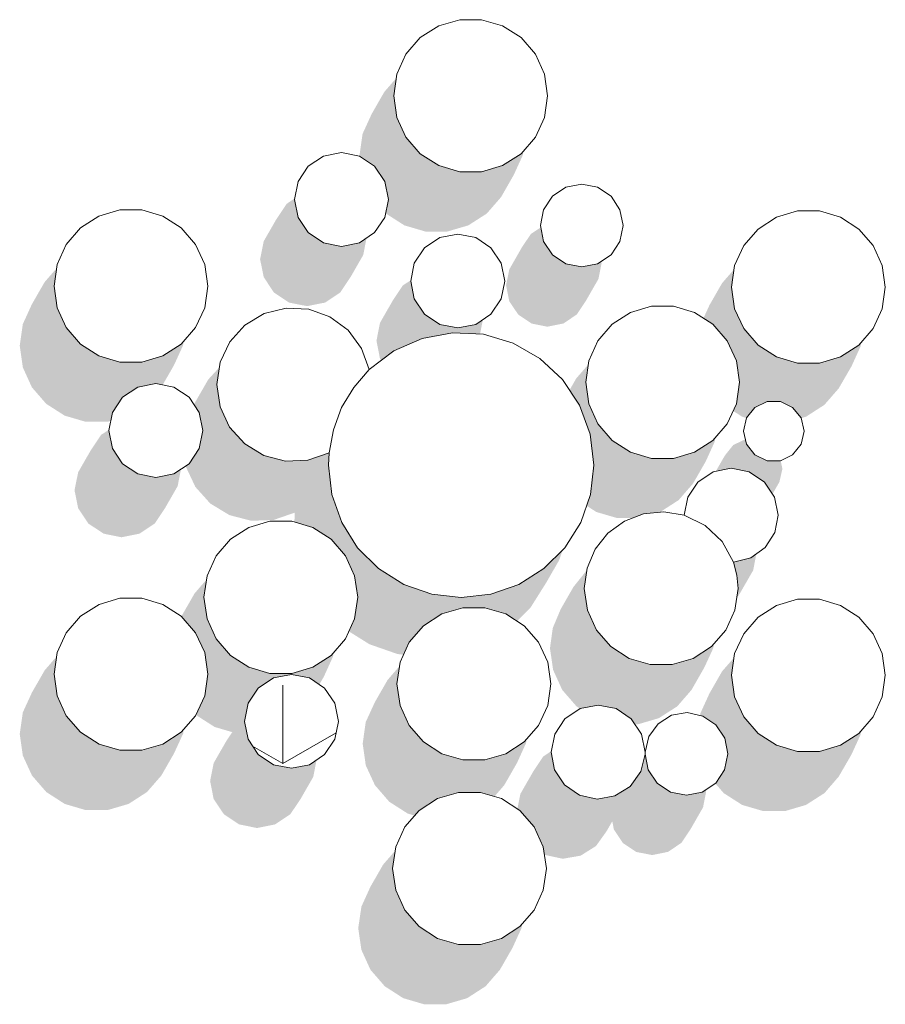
# Model space of a CAD drawing. Header units: millimetres. Extents: x -36476 to 2373, y -53000 to 10500.
# Tile 55 of 68: x -14090 to -13136, y 6663 to 7749. Entities that reach past the tile are written whole.
import ezdxf

# ---------------------------------------------------------------- set-up
doc = ezdxf.new("R2010")
doc.units = ezdxf.units.MM
doc.header["$MEASUREMENT"] = 0
doc.layers.add('Nouveau__Constr - Poutres', color=7, linetype='Continuous')
doc.layers.add('Nouveau__Murs ext - Périphériques', color=7, linetype='Continuous')

# ---------------------------------------------------------------- blocks, each defined once
blk = doc.blocks.new('Élément de coupe_98')
at = {"layer": 'Nouveau__Murs ext - Périphériques', "linetype": 'Continuous', "lineweight": 13}
for points in [[(-13801.1, 6865.9), (-13855.5, 6865.9), (-13848.1, 6861), (-13828.3, 6857), (-13808.5, 6861)], [(-13344.6, 6865.9), (-13529.5, 6865.9), (-13522.8, 6858.2), (-13512.8, 6836.3), (-13511.6, 6827.9), (-13510.8, 6827.3), (-13491.3, 6823.1), (-13471.6, 6826.5), (-13454.7, 6837.1), (-13443.1, 6853.3), (-13436.7, 6864.4), (-13434.9, 6855.3), (-13425, 6840.5), (-13410.2, 6830.6), (-13392.7, 6827.2), (-13375.3, 6830.7), (-13360.5, 6840.6), (-13350.6, 6855.4)], [(-13716.8, 6746.4), (-13713.3, 6722.6), (-13703.3, 6700.6), (-13687.5, 6682.4), (-13667.2, 6669.3), (-13644, 6662.5), (-13619.9, 6662.5), (-13596.7, 6669.3), (-13576.4, 6682.4), (-13560.6, 6700.6), (-13546.6, 6725), (-13536.6, 6747), (-13536, 6751.3), (-13538.6, 6748.3), (-13558.9, 6735.2), (-13582.1, 6728.4), (-13606.2, 6728.4), (-13629.4, 6735.2), (-13649.7, 6748.3), (-13665.5, 6766.5), (-13675.5, 6788.5), (-13678.9, 6812.4), (-13676.1, 6831.9), (-13689.3, 6816.7), (-13703.3, 6792.3), (-13713.3, 6770.3)]]:
    blk.add_hatch(color=7, dxfattribs=at).paths.add_polyline_path(points)
blk = doc.blocks.new('Élément de coupe_110')
at = {"layer": 'Nouveau__Murs ext - Périphériques', "linetype": 'Continuous', "lineweight": 13}
for points in [[(-13715.4, 7599), (-13715.3, 7598.2), (-13698.7, 7587.1), (-13687.5, 7570.3), (-13683.6, 7550.5), (-13686.6, 7535.4), (-13686.2, 7534.9), (-13665.9, 7521.9), (-13642.7, 7515.1), (-13618.6, 7515.1), (-13595.4, 7521.9), (-13575.1, 7534.9), (-13559.3, 7553.1), (-13545.3, 7577.6), (-13535.3, 7599.5), (-13534.7, 7603.9), (-13537.3, 7600.8), (-13557.6, 7587.8), (-13580.8, 7581), (-13604.9, 7581), (-13628.1, 7587.8), (-13648.4, 7600.8), (-13664.2, 7619.1), (-13674.2, 7641), (-13677.6, 7664.9), (-13674.8, 7684.4), (-13688, 7669.2), (-13702, 7644.8), (-13712, 7622.9)], [(-13821, 7504.4), (-13825, 7484.6), (-13821, 7464.8), (-13809.8, 7447.9), (-13793, 7436.7), (-13773.2, 7432.8), (-13753.4, 7436.7), (-13736.6, 7447.9), (-13725.3, 7464.8), (-13711.3, 7489.2), (-13707.6, 7508), (-13715.5, 7502.6), (-13735.4, 7498.7), (-13755.2, 7502.6), (-13772, 7513.9), (-13783.2, 7530.7), (-13787.2, 7550.5), (-13787, 7551.5), (-13795.8, 7545.6), (-13807, 7528.8)], [(-13550.3, 7473.2), (-13553.8, 7455.8), (-13550.3, 7438.3), (-13540.4, 7423.5), (-13525.6, 7413.6), (-13508.2, 7410.1), (-13490.7, 7413.6), (-13475.9, 7423.5), (-13466, 7438.3), (-13452, 7462.7), (-13448.5, 7480.2), (-13448.9, 7482.2), (-13452.9, 7479.5), (-13470.4, 7476.1), (-13487.8, 7479.5), (-13502.6, 7489.4), (-13512.5, 7504.2), (-13515.6, 7519.7), (-13526.4, 7512.5), (-13536.3, 7497.7)], [(-14086.6, 7413), (-14090, 7389.1), (-14086.6, 7365.2), (-14076.6, 7343.2), (-14060.8, 7325), (-14040.5, 7312), (-14017.3, 7305.2), (-13993.2, 7305.2), (-13989.6, 7306.2), (-13987.8, 7315.4), (-13976.6, 7332.2), (-13959.8, 7343.4), (-13940, 7347.4), (-13932.4, 7345.9), (-13919.9, 7367.7), (-13909.9, 7389.6), (-13909.3, 7394), (-13911.9, 7390.9), (-13932.2, 7377.9), (-13955.4, 7371.1), (-13979.5, 7371.1), (-14002.7, 7377.9), (-14023, 7390.9), (-14038.8, 7409.2), (-14048.8, 7431.1), (-14052.2, 7455), (-14049.4, 7474.5), (-14062.6, 7459.3), (-14076.6, 7434.9)], [(-13336.1, 7419.5), (-13325.7, 7412.8), (-13309.9, 7394.6), (-13299.9, 7372.6), (-13296.4, 7348.8), (-13299.9, 7324.9), (-13303.4, 7317.2), (-13293.5, 7310.8), (-13288.8, 7309.4), (-13279.6, 7321), (-13266.1, 7327.5), (-13251.3, 7327.5), (-13237.9, 7321), (-13228.6, 7309.4), (-13228.5, 7309.2), (-13223.1, 7310.8), (-13202.8, 7323.9), (-13187, 7342.1), (-13172.9, 7366.5), (-13162.9, 7388.5), (-13162.3, 7392.9), (-13164.9, 7389.8), (-13185.2, 7376.7), (-13208.4, 7369.9), (-13232.5, 7369.9), (-13255.7, 7376.7), (-13276, 7389.8), (-13291.8, 7408), (-13301.8, 7430), (-13305.3, 7453.9), (-13302.4, 7473.4), (-13315.6, 7458.2), (-13329.6, 7433.8)], [(-13692.8, 7414.4), (-13696.7, 7394.6), (-13692.8, 7374.8), (-13691.5, 7372.9), (-13677.6, 7383.4), (-13646.4, 7397.2), (-13612.9, 7403.4), (-13582.5, 7401.9), (-13579.3, 7418), (-13587.3, 7412.7), (-13607.1, 7408.7), (-13626.9, 7412.7), (-13643.7, 7423.9), (-13655, 7440.7), (-13658.9, 7460.5), (-13658.7, 7461.5), (-13667.6, 7455.6), (-13678.8, 7438.8)], [(-13907, 7256.5), (-13906.9, 7255.8), (-13896.4, 7233.4), (-13879.9, 7215), (-13858.7, 7202.2), (-13834.8, 7196), (-13810.1, 7196.9), (-13786.7, 7205), (-13787.2, 7194.6), (-13766.9, 7188.7), (-13746.6, 7175.6), (-13730.8, 7157.4), (-13720.8, 7135.4), (-13717.3, 7111.6), (-13720.8, 7087.7), (-13727, 7073.9), (-13704.5, 7059.8), (-13673.6, 7049), (-13666.9, 7048.2), (-13660.6, 7061.9), (-13644.8, 7080.1), (-13624.5, 7093.2), (-13601.4, 7100), (-13577.2, 7100), (-13554.1, 7093.2), (-13541.8, 7085.3), (-13526.7, 7100.4), (-13509.3, 7128.1), (-13495.3, 7152.5), (-13491.3, 7163.9), (-13512.1, 7143.2), (-13539.8, 7125.7), (-13570.7, 7114.9), (-13603.3, 7111.2), (-13635.8, 7114.9), (-13666.7, 7125.7), (-13694.4, 7143.2), (-13717.6, 7166.3), (-13735, 7194), (-13745.8, 7224.9), (-13749.5, 7257.5), (-13748.9, 7270.9), (-13772.3, 7262.9), (-13797, 7261.9), (-13820.9, 7268.1), (-13842, 7280.9), (-13858.6, 7299.3), (-13869.1, 7321.7), (-13872.7, 7346.2), (-13869.8, 7365.4), (-13882.2, 7351.8), (-13896.2, 7327.4), (-13897.8, 7324), (-13892.1, 7315.4), (-13888.2, 7295.6), (-13892.1, 7275.7), (-13903.3, 7258.9)], [(-13483.8, 7340.2), (-13472.7, 7323.4), (-13461, 7291.4), (-13457, 7257.5), (-13460.7, 7224.9), (-13465, 7212.6), (-13454.3, 7205.7), (-13431.1, 7198.9), (-13414.8, 7198.9), (-13402.3, 7203.7), (-13384.7, 7205.4), (-13383.8, 7205.7), (-13363.5, 7218.8), (-13347.7, 7237), (-13333.7, 7261.4), (-13323.7, 7283.4), (-13323.1, 7287.7), (-13325.7, 7284.7), (-13346, 7271.6), (-13369.2, 7264.8), (-13393.3, 7264.8), (-13416.5, 7271.6), (-13436.8, 7284.7), (-13452.6, 7302.9), (-13462.6, 7324.9), (-13466, 7348.8), (-13463.2, 7368.3), (-13476.4, 7353.1)], [(-14025.6, 7249.5), (-14029.6, 7229.6), (-14025.6, 7209.8), (-14014.4, 7193), (-13997.6, 7181.8), (-13977.8, 7177.8), (-13957.9, 7181.8), (-13941.1, 7193), (-13929.9, 7209.8), (-13915.9, 7234.2), (-13912.2, 7253), (-13920.1, 7247.7), (-13940, 7243.8), (-13959.8, 7247.7), (-13976.6, 7258.9), (-13987.8, 7275.7), (-13991.8, 7295.6), (-13991.5, 7296.6), (-14000.4, 7290.7), (-14011.6, 7273.9)], [(-13322.6, 7250.5), (-13305.6, 7253.9), (-13285.8, 7250), (-13269, 7238.7), (-13260.1, 7225.4), (-13252.4, 7238.9), (-13249.1, 7253.4), (-13251.1, 7262.3), (-13251.3, 7262.3), (-13266.1, 7262.3), (-13279.6, 7268.7), (-13288.8, 7280.4), (-13290.1, 7285.9), (-13303.4, 7279.5), (-13312.6, 7267.9)], [(-13357.2, 7203.1), (-13358.5, 7202.3), (-13357.4, 7202.1)], [(-13303.2, 7150.4), (-13299.3, 7136), (-13298, 7121.2), (-13299.5, 7110.4), (-13295.4, 7116.9), (-13281.3, 7141.4), (-13277.9, 7159.4), (-13284.1, 7155)], [(-13505.4, 7055.3), (-13501.9, 7031.4), (-13491.9, 7009.4), (-13476.1, 6991.2), (-13472.2, 6988.7), (-13452.4, 6992.6), (-13432.5, 6988.7), (-13415.7, 6977.4), (-13411.7, 6971.4), (-13408.5, 6971.4), (-13385.4, 6978.2), (-13365.1, 6991.2), (-13349.3, 7009.4), (-13335.3, 7033.9), (-13325.2, 7055.8), (-13324.6, 7060.2), (-13327.2, 7057.1), (-13347.5, 7044.1), (-13370.7, 7037.3), (-13394.8, 7037.3), (-13418, 7044.1), (-13438.3, 7057.1), (-13454.1, 7075.4), (-13464.1, 7097.3), (-13467.6, 7121.2), (-13464.9, 7141.1), (-13465.4, 7140.7), (-13479.5, 7123), (-13493.5, 7098.6), (-13502.3, 7077.7)], [(-13911.7, 7090.5), (-13896.1, 7072.5), (-13886, 7050.6), (-13882.6, 7026.7), (-13886, 7002.8), (-13895.6, 6981.8), (-13895.4, 6981.5), (-13875.1, 6968.5), (-13855.7, 6962.8), (-13862.2, 6953.1), (-13876.2, 6928.6), (-13880.1, 6908.8), (-13876.2, 6889), (-13864.9, 6872.2), (-13855.5, 6865.9), (-13801.1, 6865.9), (-13791.7, 6872.2), (-13780.4, 6889), (-13766.4, 6913.4), (-13762.7, 6932.2), (-13770.7, 6926.9), (-13790.5, 6922.9), (-13810.3, 6926.9), (-13827.1, 6938.1), (-13838.3, 6954.9), (-13842.3, 6974.7), (-13838.3, 6994.6), (-13827.1, 7011.4), (-13810.3, 7022.6), (-13790.5, 7026.5), (-13770.7, 7022.6), (-13759.7, 7015.3), (-13754.6, 7024.2), (-13744.6, 7046.2), (-13743.9, 7050.5), (-13746.6, 7047.5), (-13766.9, 7034.4), (-13790, 7027.6), (-13814.2, 7027.6), (-13837.3, 7034.4), (-13857.6, 7047.5), (-13873.4, 7065.7), (-13883.5, 7087.7), (-13886.9, 7111.6), (-13884.1, 7131.1), (-13897.2, 7115.9), (-13911.2, 7091.5)], [(-14090, 6960.8), (-14086.6, 6936.9), (-14076.5, 6914.9), (-14060.7, 6896.7), (-14040.4, 6883.6), (-14017.3, 6876.8), (-13993.1, 6876.8), (-13970, 6883.6), (-13949.7, 6896.7), (-13933.9, 6914.9), (-13919.9, 6939.3), (-13909.8, 6961.3), (-13909.2, 6965.7), (-13911.9, 6962.6), (-13932.2, 6949.6), (-13955.3, 6942.8), (-13979.5, 6942.8), (-14002.6, 6949.6), (-14022.9, 6962.6), (-14038.7, 6980.8), (-14048.7, 7002.8), (-14052.2, 7026.7), (-14049.4, 7046.2), (-14062.5, 7031), (-14076.5, 7006.6), (-14086.6, 6984.6)], [(-13339.9, 6981.3), (-13336.8, 6980.6), (-13322.4, 6970.7), (-13312.7, 6956), (-13309.4, 6938.8), (-13312.8, 6921.3), (-13322.7, 6906.5), (-13323.1, 6906.2), (-13313.8, 6895.5), (-13293.5, 6882.5), (-13270.3, 6875.7), (-13246.2, 6875.7), (-13223.1, 6882.5), (-13202.8, 6895.5), (-13187, 6913.8), (-13172.9, 6938.2), (-13162.9, 6960.1), (-13162.3, 6964.5), (-13164.9, 6961.4), (-13185.2, 6948.4), (-13208.4, 6941.6), (-13232.5, 6941.6), (-13255.7, 6948.4), (-13276, 6961.4), (-13291.8, 6979.7), (-13301.8, 7001.6), (-13305.3, 7025.5), (-13302.4, 7045), (-13315.6, 7029.9), (-13329.6, 7005.4), (-13339.6, 6983.5)], [(-13708.5, 6974), (-13711.9, 6950.1), (-13708.5, 6926.2), (-13698.4, 6904.3), (-13682.6, 6886), (-13662.3, 6873), (-13654.6, 6870.7), (-13649.7, 6876.4), (-13629.4, 6889.5), (-13606.2, 6896.3), (-13582.1, 6896.3), (-13566.6, 6891.8), (-13555.8, 6904.3), (-13541.8, 6928.7), (-13531.8, 6950.7), (-13531.1, 6955), (-13533.8, 6952), (-13554.1, 6938.9), (-13577.2, 6932.1), (-13601.4, 6932.1), (-13624.5, 6938.9), (-13644.8, 6952), (-13660.6, 6970.2), (-13670.7, 6992.2), (-13674.1, 7016.1), (-13671.3, 7035.6), (-13684.4, 7020.4), (-13698.4, 6996)], [(-13538, 6894.7), (-13541.3, 6878.2), (-13538.6, 6876.4), (-13529.5, 6865.9), (-13344.6, 6865.9), (-13336.6, 6879.8), (-13333.2, 6897.2), (-13333.6, 6899.2), (-13337.5, 6896.6), (-13354.9, 6893.1), (-13372.4, 6896.6), (-13387.2, 6906.4), (-13397.1, 6921.2), (-13400.2, 6936.7), (-13401.2, 6936), (-13405.3, 6919.2), (-13416.9, 6903), (-13433.8, 6892.4), (-13453.5, 6889), (-13472.9, 6893.3), (-13489.4, 6904.6), (-13500.3, 6921.2), (-13504.2, 6940.8), (-13504, 6941.8), (-13512.8, 6935.9), (-13524, 6919.1)]]:
    blk.add_hatch(color=7, dxfattribs=at).paths.add_polyline_path(points)
blk = doc.blocks.new('Élément de coupe_151')
at = {"layer": 'Nouveau__Constr - Poutres', "color": 7, "linetype": 'Continuous', "lineweight": 13}
for p, q in [((-13604.9, 7748.8), (-13628.1, 7742)), ((-13580.8, 7748.8), (-13604.9, 7748.8)), ((-13557.6, 7742), (-13580.8, 7748.8)), ((-13628.1, 7742), (-13648.4, 7729)), ((-13537.3, 7729), (-13557.6, 7742)), ((-13648.4, 7729), (-13664.2, 7710.7)), ((-13521.5, 7710.7), (-13537.3, 7729)), ((-13664.2, 7710.7), (-13674.2, 7688.8)), ((-13511.5, 7688.8), (-13521.5, 7710.7)), ((-13674.2, 7688.8), (-13677.6, 7664.9)), ((-13508.1, 7664.9), (-13511.5, 7688.8)), ((-13677.6, 7664.9), (-13674.2, 7641)), ((-13511.5, 7641), (-13508.1, 7664.9)), ((-13674.2, 7641), (-13664.2, 7619.1)), ((-13521.5, 7619.1), (-13511.5, 7641)), ((-13664.2, 7619.1), (-13648.4, 7600.8)), ((-13537.3, 7600.8), (-13521.5, 7619.1)), ((-13755.2, 7598.4), (-13772, 7587.1)), ((-13735.4, 7602.3), (-13755.2, 7598.4)), ((-13715.5, 7598.4), (-13735.4, 7602.3)), ((-13698.7, 7587.1), (-13715.5, 7598.4)), ((-13648.4, 7600.8), (-13628.1, 7587.8)), ((-13557.6, 7587.8), (-13537.3, 7600.8)), ((-13772, 7587.1), (-13783.2, 7570.3)), ((-13687.5, 7570.3), (-13698.7, 7587.1)), ((-13628.1, 7587.8), (-13604.9, 7581)), ((-13580.8, 7581), (-13557.6, 7587.8)), ((-13604.9, 7581), (-13580.8, 7581)), ((-13783.2, 7570.3), (-13787.2, 7550.5)), ((-13683.6, 7550.5), (-13687.5, 7570.3)), ((-13487.8, 7563.9), (-13502.6, 7554)), ((-13470.4, 7567.3), (-13487.8, 7563.9)), ((-13452.9, 7563.9), (-13470.4, 7567.3)), ((-13438.1, 7554), (-13452.9, 7563.9)), ((-13787.2, 7550.5), (-13783.2, 7530.7)), ((-13687.5, 7530.7), (-13683.6, 7550.5)), ((-13502.6, 7554), (-13512.5, 7539.2)), ((-13428.2, 7539.2), (-13438.1, 7554)), ((-13512.5, 7539.2), (-13516, 7521.7)), ((-13424.7, 7521.7), (-13428.2, 7539.2)), ((-14002.7, 7532.1), (-14023, 7519.1)), ((-13979.5, 7538.9), (-14002.7, 7532.1)), ((-13955.4, 7538.9), (-13979.5, 7538.9)), ((-13932.2, 7532.1), (-13955.4, 7538.9)), ((-13911.9, 7519.1), (-13932.2, 7532.1)), ((-13783.2, 7530.7), (-13772, 7513.9)), ((-13698.7, 7513.9), (-13687.5, 7530.7)), ((-13255.7, 7531), (-13276, 7517.9)), ((-13232.5, 7537.8), (-13255.7, 7531)), ((-13208.4, 7537.8), (-13232.5, 7537.8)), ((-13185.2, 7531), (-13208.4, 7537.8)), ((-13164.9, 7517.9), (-13185.2, 7531)), ((-14023, 7519.1), (-14038.8, 7500.9)), ((-13896.1, 7500.9), (-13911.9, 7519.1)), ((-13516, 7521.7), (-13512.5, 7504.2)), ((-13428.2, 7504.2), (-13424.7, 7521.7)), ((-13276, 7517.9), (-13291.8, 7499.7)), ((-13149.1, 7499.7), (-13164.9, 7517.9)), ((-13772, 7513.9), (-13755.2, 7502.6)), ((-13715.5, 7502.6), (-13698.7, 7513.9)), ((-13626.9, 7508.4), (-13643.7, 7497.1)), ((-13607.1, 7512.3), (-13626.9, 7508.4)), ((-13587.3, 7508.4), (-13607.1, 7512.3)), ((-13570.5, 7497.1), (-13587.3, 7508.4)), ((-14038.8, 7500.9), (-14048.8, 7478.9)), ((-13886.1, 7478.9), (-13896.1, 7500.9)), ((-13755.2, 7502.6), (-13735.4, 7498.7)), ((-13735.4, 7498.7), (-13715.5, 7502.6)), ((-13643.7, 7497.1), (-13655, 7480.3)), ((-13559.3, 7480.3), (-13570.5, 7497.1)), ((-13512.5, 7504.2), (-13502.6, 7489.4)), ((-13438.1, 7489.4), (-13428.2, 7504.2)), ((-13291.8, 7499.7), (-13301.8, 7477.8)), ((-13139.1, 7477.8), (-13149.1, 7499.7)), ((-13502.6, 7489.4), (-13487.8, 7479.5)), ((-13452.9, 7479.5), (-13438.1, 7489.4)), ((-14048.8, 7478.9), (-14052.2, 7455)), ((-13882.7, 7455), (-13886.1, 7478.9)), ((-13655, 7480.3), (-13658.9, 7460.5)), ((-13555.3, 7460.5), (-13559.3, 7480.3)), ((-13487.8, 7479.5), (-13470.4, 7476.1)), ((-13470.4, 7476.1), (-13452.9, 7479.5)), ((-13301.8, 7477.8), (-13305.3, 7453.9)), ((-13135.7, 7453.9), (-13139.1, 7477.8)), ((-14052.2, 7455), (-14048.8, 7431.1)), ((-13886.1, 7431.1), (-13882.7, 7455)), ((-13658.9, 7460.5), (-13655, 7440.7)), ((-13559.3, 7440.7), (-13555.3, 7460.5)), ((-13305.3, 7453.9), (-13301.8, 7430)), ((-13139.1, 7430), (-13135.7, 7453.9)), ((-14048.8, 7431.1), (-14038.8, 7409.2)), ((-13896.1, 7409.2), (-13886.1, 7431.1)), ((-13796.2, 7430.6), (-13820.4, 7424.5)), ((-13771.4, 7429.3), (-13796.2, 7430.6)), ((-13655, 7440.7), (-13643.7, 7423.9)), ((-13570.5, 7423.9), (-13559.3, 7440.7)), ((-13393.3, 7432.7), (-13416.5, 7425.9)), ((-13369.2, 7432.7), (-13393.3, 7432.7)), ((-13346, 7425.9), (-13369.2, 7432.7)), ((-13820.4, 7424.5), (-13841.7, 7411.7)), ((-13748, 7421), (-13771.4, 7429.3)), ((-13728, 7406.2), (-13748, 7421)), ((-13643.7, 7423.9), (-13626.9, 7412.7)), ((-13587.3, 7412.7), (-13570.5, 7423.9)), ((-13416.5, 7425.9), (-13436.8, 7412.8)), ((-13325.7, 7412.8), (-13346, 7425.9)), ((-13301.8, 7430), (-13291.8, 7408)), ((-13149.1, 7408), (-13139.1, 7430)), ((-14038.8, 7409.2), (-14023, 7390.9)), ((-13911.9, 7390.9), (-13896.1, 7409.2)), ((-13841.7, 7411.7), (-13858.4, 7393.3)), ((-13626.9, 7412.7), (-13607.1, 7408.7)), ((-13607.1, 7408.7), (-13587.3, 7412.7)), ((-13436.8, 7412.8), (-13452.6, 7394.6)), ((-13309.9, 7394.6), (-13325.7, 7412.8)), ((-13713.2, 7386.2), (-13728, 7406.2)), ((-13612.9, 7403.4), (-13646.4, 7397.2)), ((-13578.8, 7401.7), (-13612.9, 7403.4)), ((-13546.1, 7392.1), (-13578.8, 7401.7)), ((-13291.8, 7408), (-13276, 7389.8)), ((-13164.9, 7389.8), (-13149.1, 7408)), ((-14023, 7390.9), (-14002.7, 7377.9)), ((-13932.2, 7377.9), (-13911.9, 7390.9)), ((-13858.4, 7393.3), (-13869, 7370.8)), ((-13646.4, 7397.2), (-13677.6, 7383.4)), ((-13516.4, 7375.2), (-13546.1, 7392.1)), ((-13452.6, 7394.6), (-13462.6, 7372.6)), ((-13299.9, 7372.6), (-13309.9, 7394.6)), ((-13276, 7389.8), (-13255.7, 7376.7)), ((-13185.2, 7376.7), (-13164.9, 7389.8)), ((-14002.7, 7377.9), (-13979.5, 7371.1)), ((-13955.4, 7371.1), (-13932.2, 7377.9)), ((-13704.8, 7362.8), (-13713.2, 7386.2)), ((-13677.6, 7383.4), (-13704.8, 7362.8)), ((-13255.7, 7376.7), (-13232.5, 7369.9)), ((-13208.4, 7369.9), (-13185.2, 7376.7)), ((-13979.5, 7371.1), (-13955.4, 7371.1)), ((-13869, 7370.8), (-13872.7, 7346.2)), ((-13491.5, 7351.9), (-13516.4, 7375.2)), ((-13462.6, 7372.6), (-13466, 7348.8)), ((-13296.4, 7348.8), (-13299.9, 7372.6)), ((-13232.5, 7369.9), (-13208.4, 7369.9)), ((-13721.8, 7343.1), (-13704.8, 7362.8)), ((-13940, 7347.4), (-13959.8, 7343.4)), ((-13920.1, 7343.4), (-13940, 7347.4)), ((-13872.7, 7346.2), (-13869.1, 7321.7)), ((-13472.7, 7323.4), (-13491.5, 7351.9)), ((-13466, 7348.8), (-13462.6, 7324.9)), ((-13299.9, 7324.9), (-13296.4, 7348.8)), ((-13959.8, 7343.4), (-13976.6, 7332.2)), ((-13903.3, 7332.2), (-13920.1, 7343.4)), ((-13735.1, 7320.8), (-13721.8, 7343.1)), ((-13976.6, 7332.2), (-13987.8, 7315.4)), ((-13892.1, 7315.4), (-13903.3, 7332.2)), ((-13869.1, 7321.7), (-13858.6, 7299.3)), ((-13461, 7291.4), (-13472.7, 7323.4)), ((-13462.6, 7324.9), (-13452.6, 7302.9)), ((-13309.9, 7302.9), (-13299.9, 7324.9)), ((-13266.1, 7327.5), (-13279.6, 7321)), ((-13251.3, 7327.5), (-13266.1, 7327.5)), ((-13237.9, 7321), (-13251.3, 7327.5)), ((-13987.8, 7315.4), (-13991.8, 7295.6)), ((-13888.2, 7295.6), (-13892.1, 7315.4)), ((-13744.2, 7296.5), (-13735.1, 7320.8)), ((-13279.6, 7321), (-13288.8, 7309.4)), ((-13228.6, 7309.4), (-13237.9, 7321)), ((-13452.6, 7302.9), (-13436.8, 7284.7)), ((-13325.7, 7284.7), (-13309.9, 7302.9)), ((-13288.8, 7309.4), (-13292.1, 7294.9)), ((-13225.3, 7294.9), (-13228.6, 7309.4)), ((-13991.8, 7295.6), (-13987.8, 7275.7)), ((-13892.1, 7275.7), (-13888.2, 7295.6)), ((-13858.6, 7299.3), (-13842, 7280.9)), ((-13748.9, 7270.9), (-13744.2, 7296.5)), ((-13457, 7257.5), (-13461, 7291.4)), ((-13292.1, 7294.9), (-13288.8, 7280.4)), ((-13228.6, 7280.4), (-13225.3, 7294.9)), ((-13842, 7280.9), (-13820.9, 7268.1)), ((-13436.8, 7284.7), (-13416.5, 7271.6)), ((-13346, 7271.6), (-13325.7, 7284.7)), ((-13288.8, 7280.4), (-13279.6, 7268.7)), ((-13237.9, 7268.7), (-13228.6, 7280.4)), ((-13987.8, 7275.7), (-13976.6, 7258.9)), ((-13903.3, 7258.9), (-13892.1, 7275.7)), ((-13820.9, 7268.1), (-13797, 7261.9)), ((-13772.3, 7262.8), (-13748.9, 7270.9)), ((-13748.9, 7270.9), (-13749.5, 7257.5)), ((-13416.5, 7271.6), (-13393.3, 7264.8)), ((-13369.2, 7264.8), (-13346, 7271.6)), ((-13279.6, 7268.7), (-13266.1, 7262.3)), ((-13251.3, 7262.3), (-13237.9, 7268.7)), ((-13976.6, 7258.9), (-13959.8, 7247.7)), ((-13920.1, 7247.7), (-13903.3, 7258.9)), ((-13797, 7261.9), (-13772.3, 7262.8)), ((-13749.5, 7257.5), (-13745.8, 7224.9)), ((-13460.7, 7224.9), (-13457, 7257.5)), ((-13393.3, 7264.8), (-13369.2, 7264.8)), ((-13266.1, 7262.3), (-13251.3, 7262.3)), ((-13959.8, 7247.7), (-13940, 7243.8)), ((-13940, 7243.8), (-13920.1, 7247.7)), ((-13325.4, 7250), (-13342.3, 7238.7)), ((-13305.6, 7253.9), (-13325.4, 7250)), ((-13285.8, 7250), (-13305.6, 7253.9)), ((-13269, 7238.7), (-13285.8, 7250)), ((-13342.3, 7238.7), (-13353.5, 7221.9)), ((-13257.8, 7221.9), (-13269, 7238.7)), ((-13745.8, 7224.9), (-13735, 7194)), ((-13471.5, 7194), (-13460.7, 7224.9)), ((-13353.5, 7221.9), (-13357.4, 7202.1)), ((-13253.8, 7202.1), (-13257.8, 7221.9)), ((-13402.3, 7203.7), (-13423.4, 7195.6)), ((-13379.7, 7205.9), (-13402.3, 7203.7)), ((-13357.4, 7202.1), (-13379.7, 7205.9)), ((-13814.2, 7195.5), (-13837.3, 7188.7)), ((-13790, 7195.5), (-13814.2, 7195.5)), ((-13766.9, 7188.7), (-13790, 7195.5)), ((-13735, 7194), (-13717.6, 7166.3)), ((-13488.9, 7166.3), (-13471.5, 7194)), ((-13423.4, 7195.6), (-13441.6, 7182.2)), ((-13334.3, 7190.8), (-13357.4, 7202.1)), ((-13257.5, 7182.9), (-13253.8, 7202.1)), ((-13837.3, 7188.7), (-13857.6, 7175.6)), ((-13746.6, 7175.6), (-13766.9, 7188.7)), ((-13441.6, 7182.2), (-13455.7, 7164.5)), ((-13315.6, 7173), (-13334.3, 7190.8)), ((-13268.1, 7166.4), (-13257.5, 7182.9)), ((-13857.6, 7175.6), (-13873.4, 7157.4)), ((-13730.8, 7157.4), (-13746.6, 7175.6)), ((-13303.2, 7150.4), (-13315.6, 7173)), ((-13717.6, 7166.3), (-13694.4, 7143.2)), ((-13512.1, 7143.2), (-13488.9, 7166.3)), ((-13455.7, 7164.5), (-13464.5, 7143.6)), ((-13284.1, 7155), (-13268.1, 7166.4)), ((-13873.4, 7157.4), (-13883.5, 7135.4)), ((-13720.8, 7135.4), (-13730.8, 7157.4)), ((-13303.2, 7150.4), (-13284.1, 7155)), ((-13299.3, 7136), (-13303.2, 7150.4)), ((-13694.4, 7143.2), (-13666.7, 7125.7)), ((-13539.8, 7125.7), (-13512.1, 7143.2)), ((-13464.5, 7143.6), (-13467.6, 7121.2)), ((-13883.5, 7135.4), (-13886.9, 7111.6)), ((-13717.3, 7111.6), (-13720.8, 7135.4)), ((-13298, 7121.2), (-13299.3, 7136)), ((-13666.7, 7125.7), (-13635.8, 7114.9)), ((-13570.7, 7114.9), (-13539.8, 7125.7)), ((-13467.6, 7121.2), (-13464.1, 7097.3)), ((-13301.4, 7097.3), (-13298, 7121.2)), ((-13979.5, 7110.6), (-14002.6, 7103.8)), ((-13955.3, 7110.6), (-13979.5, 7110.6)), ((-13932.2, 7103.8), (-13955.3, 7110.6)), ((-13886.9, 7111.6), (-13883.5, 7087.7)), ((-13720.8, 7087.7), (-13717.3, 7111.6)), ((-13635.8, 7114.9), (-13603.3, 7111.2)), ((-13603.3, 7111.2), (-13570.7, 7114.9)), ((-13232.5, 7109.4), (-13255.7, 7102.6)), ((-13208.4, 7109.4), (-13232.5, 7109.4)), ((-13185.2, 7102.6), (-13208.4, 7109.4)), ((-14002.6, 7103.8), (-14022.9, 7090.8)), ((-13911.9, 7090.8), (-13932.2, 7103.8)), ((-13601.4, 7100), (-13624.5, 7093.2)), ((-13577.2, 7100), (-13601.4, 7100)), ((-13554.1, 7093.2), (-13577.2, 7100)), ((-13464.1, 7097.3), (-13454.1, 7075.4)), ((-13311.4, 7075.4), (-13301.4, 7097.3)), ((-13255.7, 7102.6), (-13276, 7089.6)), ((-13164.9, 7089.6), (-13185.2, 7102.6)), ((-14022.9, 7090.8), (-14038.7, 7072.5)), ((-13896.1, 7072.5), (-13911.9, 7090.8)), ((-13883.5, 7087.7), (-13873.4, 7065.7)), ((-13730.8, 7065.7), (-13720.8, 7087.7)), ((-13624.5, 7093.2), (-13644.8, 7080.1)), ((-13533.8, 7080.1), (-13554.1, 7093.2)), ((-13276, 7089.6), (-13291.8, 7071.4)), ((-13149.1, 7071.4), (-13164.9, 7089.6)), ((-14038.7, 7072.5), (-14048.7, 7050.6)), ((-13886, 7050.6), (-13896.1, 7072.5)), ((-13644.8, 7080.1), (-13660.6, 7061.9)), ((-13518, 7061.9), (-13533.8, 7080.1)), ((-13454.1, 7075.4), (-13438.3, 7057.1)), ((-13327.2, 7057.1), (-13311.4, 7075.4)), ((-13873.4, 7065.7), (-13857.6, 7047.5)), ((-13746.6, 7047.5), (-13730.8, 7065.7)), ((-13660.6, 7061.9), (-13670.7, 7039.9)), ((-13507.9, 7039.9), (-13518, 7061.9)), ((-13291.8, 7071.4), (-13301.8, 7049.4)), ((-13139.1, 7049.4), (-13149.1, 7071.4)), ((-14048.7, 7050.6), (-14052.2, 7026.7)), ((-13882.6, 7026.7), (-13886, 7050.6)), ((-13438.3, 7057.1), (-13418, 7044.1)), ((-13347.5, 7044.1), (-13327.2, 7057.1)), ((-13857.6, 7047.5), (-13837.3, 7034.4)), ((-13766.9, 7034.4), (-13746.6, 7047.5)), ((-13670.7, 7039.9), (-13674.1, 7016.1)), ((-13504.5, 7016.1), (-13507.9, 7039.9)), ((-13418, 7044.1), (-13394.8, 7037.3)), ((-13370.7, 7037.3), (-13347.5, 7044.1)), ((-13301.8, 7049.4), (-13305.3, 7025.5)), ((-13135.7, 7025.5), (-13139.1, 7049.4)), ((-13837.3, 7034.4), (-13814.2, 7027.6)), ((-13790, 7027.6), (-13766.9, 7034.4)), ((-13394.8, 7037.3), (-13370.7, 7037.3)), ((-14052.2, 7026.7), (-14048.7, 7002.8)), ((-13886, 7002.8), (-13882.6, 7026.7)), ((-13810.3, 7022.6), (-13827.1, 7011.4)), ((-13814.2, 7027.6), (-13790, 7027.6)), ((-13790.5, 7026.5), (-13810.3, 7022.6)), ((-13770.7, 7022.6), (-13790.5, 7026.5)), ((-13753.9, 7011.4), (-13770.7, 7022.6)), ((-13305.3, 7025.5), (-13301.8, 7001.6)), ((-13139.1, 7001.6), (-13135.7, 7025.5)), ((-13827.1, 7011.4), (-13838.3, 6994.6)), ((-13800, 6928.2), (-13800, 7014.8)), ((-13742.6, 6994.6), (-13753.9, 7011.4)), ((-13674.1, 7016.1), (-13670.7, 6992.2)), ((-13507.9, 6992.2), (-13504.5, 7016.1)), ((-14048.7, 7002.8), (-14038.7, 6980.8)), ((-13896.1, 6980.8), (-13886, 7002.8)), ((-13301.8, 7001.6), (-13291.8, 6979.7)), ((-13149.1, 6979.7), (-13139.1, 7001.6)), ((-13838.3, 6994.6), (-13842.3, 6974.7)), ((-13738.7, 6974.7), (-13742.6, 6994.6)), ((-13670.7, 6992.2), (-13660.6, 6970.2)), ((-13518, 6970.2), (-13507.9, 6992.2)), ((-13472.2, 6988.7), (-13489, 6977.4)), ((-13452.4, 6992.6), (-13472.2, 6988.7)), ((-13432.5, 6988.7), (-13452.4, 6992.6)), ((-13415.7, 6977.4), (-13432.5, 6988.7)), ((-14038.7, 6980.8), (-14022.9, 6962.6)), ((-13911.9, 6962.6), (-13896.1, 6980.8)), ((-13842.3, 6974.7), (-13838.3, 6954.9)), ((-13742.6, 6954.9), (-13738.7, 6974.7)), ((-13489, 6977.4), (-13500.2, 6960.6)), ((-13404.5, 6960.6), (-13415.7, 6977.4)), ((-13371.3, 6981.4), (-13386.1, 6972.1)), ((-13354, 6984.4), (-13371.3, 6981.4)), ((-13336.8, 6980.6), (-13354, 6984.4)), ((-13322.4, 6970.7), (-13336.8, 6980.6)), ((-13291.8, 6979.7), (-13276, 6961.4)), ((-13164.9, 6961.4), (-13149.1, 6979.7)), ((-13660.6, 6970.2), (-13644.8, 6952)), ((-13533.8, 6952), (-13518, 6970.2)), ((-13386.1, 6972.1), (-13396.4, 6957.9)), ((-13312.7, 6956), (-13322.4, 6970.7)), ((-14022.9, 6962.6), (-14002.6, 6949.6)), ((-13932.2, 6949.6), (-13911.9, 6962.6)), ((-13838.3, 6954.9), (-13827.1, 6938.1)), ((-13800, 6928.2), (-13741.2, 6962.2)), ((-13753.9, 6938.1), (-13742.6, 6954.9)), ((-13500.2, 6960.6), (-13504.2, 6940.8)), ((-13400.6, 6940.8), (-13404.5, 6960.6)), ((-13396.4, 6957.9), (-13400.6, 6940.8)), ((-13309.4, 6938.8), (-13312.7, 6956)), ((-13276, 6961.4), (-13255.7, 6948.4)), ((-13185.2, 6948.4), (-13164.9, 6961.4)), ((-14002.6, 6949.6), (-13979.5, 6942.8)), ((-13979.5, 6942.8), (-13955.3, 6942.8)), ((-13955.3, 6942.8), (-13932.2, 6949.6)), ((-13800, 6928.2), (-13833.4, 6947.5)), ((-13644.8, 6952), (-13624.5, 6938.9)), ((-13554.1, 6938.9), (-13533.8, 6952)), ((-13255.7, 6948.4), (-13232.5, 6941.6)), ((-13232.5, 6941.6), (-13208.4, 6941.6)), ((-13208.4, 6941.6), (-13185.2, 6948.4)), ((-13827.1, 6938.1), (-13810.3, 6926.9)), ((-13770.7, 6926.9), (-13753.9, 6938.1)), ((-13624.5, 6938.9), (-13601.4, 6932.1)), ((-13601.4, 6932.1), (-13577.2, 6932.1)), ((-13577.2, 6932.1), (-13554.1, 6938.9)), ((-13504.2, 6940.8), (-13500.3, 6921.2)), ((-13405.3, 6919.2), (-13400.6, 6938.6)), ((-13400.6, 6938.6), (-13400.6, 6940.8)), ((-13400.6, 6938.6), (-13397.1, 6921.2)), ((-13312.8, 6921.3), (-13309.4, 6938.8)), ((-13810.3, 6926.9), (-13790.5, 6922.9)), ((-13790.5, 6922.9), (-13770.7, 6926.9)), ((-13500.3, 6921.2), (-13489.4, 6904.6)), ((-13397.1, 6921.2), (-13387.2, 6906.4)), ((-13322.7, 6906.5), (-13312.8, 6921.3)), ((-13416.9, 6903), (-13405.3, 6919.2)), ((-13489.4, 6904.6), (-13472.9, 6893.3)), ((-13433.8, 6892.4), (-13416.9, 6903)), ((-13387.2, 6906.4), (-13372.4, 6896.6)), ((-13337.5, 6896.6), (-13322.7, 6906.5)), ((-13629.4, 6889.5), (-13649.7, 6876.4)), ((-13606.2, 6896.3), (-13629.4, 6889.5)), ((-13582.1, 6896.3), (-13606.2, 6896.3)), ((-13558.9, 6889.5), (-13582.1, 6896.3)), ((-13538.6, 6876.4), (-13558.9, 6889.5)), ((-13472.9, 6893.3), (-13453.5, 6889)), ((-13453.5, 6889), (-13433.8, 6892.4)), ((-13372.4, 6896.6), (-13354.9, 6893.1)), ((-13354.9, 6893.1), (-13337.5, 6896.6)), ((-13649.7, 6876.4), (-13665.5, 6858.2)), ((-13522.8, 6858.2), (-13538.6, 6876.4)), ((-13665.5, 6858.2), (-13675.5, 6836.3)), ((-13512.8, 6836.3), (-13522.8, 6858.2)), ((-13675.5, 6836.3), (-13678.9, 6812.4)), ((-13509.4, 6812.4), (-13512.8, 6836.3)), ((-13678.9, 6812.4), (-13675.5, 6788.5)), ((-13512.8, 6788.5), (-13509.4, 6812.4)), ((-13675.5, 6788.5), (-13665.5, 6766.5)), ((-13522.8, 6766.5), (-13512.8, 6788.5)), ((-13665.5, 6766.5), (-13649.7, 6748.3)), ((-13538.6, 6748.3), (-13522.8, 6766.5)), ((-13649.7, 6748.3), (-13629.4, 6735.2)), ((-13558.9, 6735.2), (-13538.6, 6748.3)), ((-13629.4, 6735.2), (-13606.2, 6728.4)), ((-13582.1, 6728.4), (-13558.9, 6735.2)), ((-13606.2, 6728.4), (-13582.1, 6728.4))]:
    blk.add_line(p, q, dxfattribs=at)

msp = doc.modelspace()

# ---------------------------------------------------------------- block references
at = {"layer": 'Nouveau__Constr - Poutres', "lineweight": 0}
msp.add_blockref('Élément de coupe_151', (0, 0), dxfattribs=at)
at = {"layer": 'Nouveau__Murs ext - Périphériques', "lineweight": 0}
for name in ['Élément de coupe_110', 'Élément de coupe_98']:
    msp.add_blockref(name, (0, 0), dxfattribs=at)

doc.saveas('drawing.dxf')
